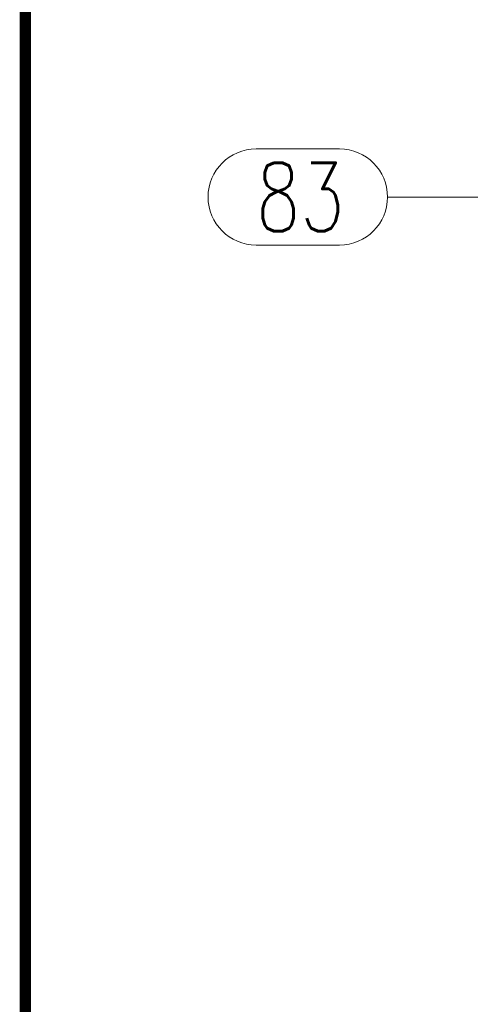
# Model space of a CAD drawing. Header units: millimetres. Extents: x 3536 to 4290, y 11030 to 11491.
# Tile 37 of 102: x 3568 to 3587, y 11318 to 11361. Entities that reach past the tile are written whole.
import ezdxf

# ---------------------------------------------------------------- set-up
doc = ezdxf.new("R2010")
doc.units = ezdxf.units.MM
doc.header["$LTSCALE"] = 10
doc.layers.add('_RAMKA', color=7, linetype='Continuous', lineweight=35)
doc.layers.add('PS_Pos', color=1, linetype='Continuous', lineweight=15)
doc.styles.add('simplex', font='simplex.shx', dxfattribs={"width": 0.75})

# ---------------------------------------------------------------- blocks, each defined once
blk = doc.blocks.new('*X534')
at = {"color": 1}
for p, q in [((3578.018, 11355.778), (3581.661, 11355.778)), ((3583.761, 11353.678), (3588.761, 11353.678)), ((3592.296, 11350.143), (3588.761, 11353.678)), ((3578.018, 11351.578), (3581.661, 11351.578))]:
    blk.add_line(p, q, dxfattribs=at)
for centre, start, end in [((3578.018, 11353.678), 90, 270), ((3581.661, 11353.678), 270, 90)]:
    blk.add_arc(centre, 2.1, start, end, dxfattribs=at)
at = {"color": 2, "style": 'simplex', "width": 0.75}
blk.add_text('83', height=3, dxfattribs=at).set_placement((3578.018, 11352.178))

msp = doc.modelspace()

# ---------------------------------------------------------------- linework, layer by layer
at = {"layer": '_RAMKA', "lineweight": -3, "const_width": 0.5}
msp.add_lwpolyline([(3567.939, 11052.152), (4277.939, 11052.152), (4277.939, 11452.152), (3567.939, 11452.152)], close=True, dxfattribs=at)

# ---------------------------------------------------------------- block references
at = {"layer": 'PS_Pos'}
msp.add_blockref('*X534', (0, 0), dxfattribs=at)

doc.saveas('drawing.dxf')
